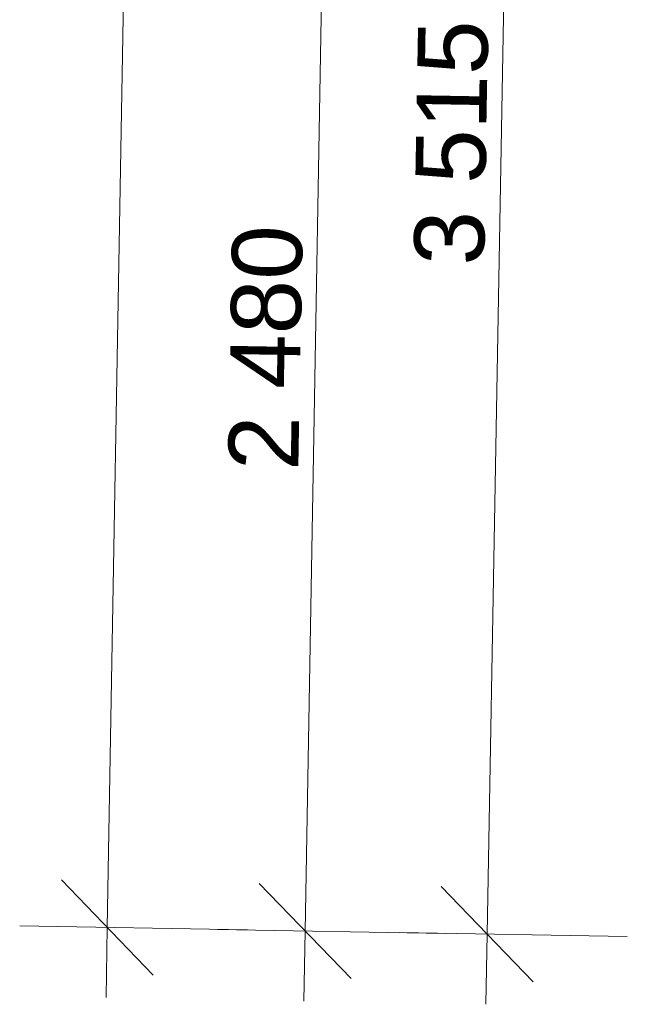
# Model space of a CAD drawing. Header units: millimetres. Extents: x -24674 to 2959, y -2716 to 20653.
# Tile 2 of 161: x -22287 to -20986, y 214 to 2320. Entities that reach past the tile are written whole.
import ezdxf

# ---------------------------------------------------------------- set-up
doc = ezdxf.new("R2010")
doc.units = ezdxf.units.MM
doc.header["$MEASUREMENT"] = 0
doc.layers.add('9._POHLED ZÁPADNÍ_1_Kóty - SP', color=7, linetype='Continuous')
doc.styles.add('GENEROVANÝ_STYL_2', font='txt')

msp = doc.modelspace()

# ---------------------------------------------------------------- linework, layer by layer
at = {"layer": '9._POHLED ZÁPADNÍ_1_Kóty - SP', "color": 154, "linetype": 'Continuous', "lineweight": 13}
for p, q in [((-22099.2, 378.2), (-21929, 10042.3)), ((-21286, 363.9), (-21224.1, 3879.9)), ((-21675.7, 370.7), (-21632, 2851.3)), ((-22197.4, 479.9), (-22001, 276.4)), ((-21773.9, 472.5), (-21577.4, 269)), ((-21384.3, 465.6), (-21187.8, 262.1)), ((-21799.3, 372.9), (-22286.7, 381.5)), ((-22101.9, 228.2), (-22099.2, 378.2)), ((-21375.7, 365.4), (-21863.1, 374)), ((-21678.3, 220.7), (-21675.7, 370.7)), ((-20986.1, 358.6), (-21473.5, 367.2)), ((-21288.7, 213.9), (-21286, 363.9))]:
    msp.add_line(p, q, dxfattribs=at)

# ---------------------------------------------------------------- texts
at = {"layer": '9._POHLED ZÁPADNÍ_1_Kóty - SP', "color": 154, "linetype": 'Continuous', "lineweight": 13, "char_height": 150, "width": 512.914, "attachment_point": 7, "rotation": 88.9912, "style": 'GENEROVANÝ_STYL_2'}
for s, insert in [('\\A1;{\\pql;\\fArial|b0|i0|c0|p38;3 515}', (-21290.9, 1793.7)), ('\\A1;{\\pql;\\fArial|b0|i0|c0|p38;2 480}', (-21688.3, 1355.1))]:
    msp.add_mtext(s, dxfattribs=dict(at, insert=insert))

doc.saveas('drawing.dxf')
